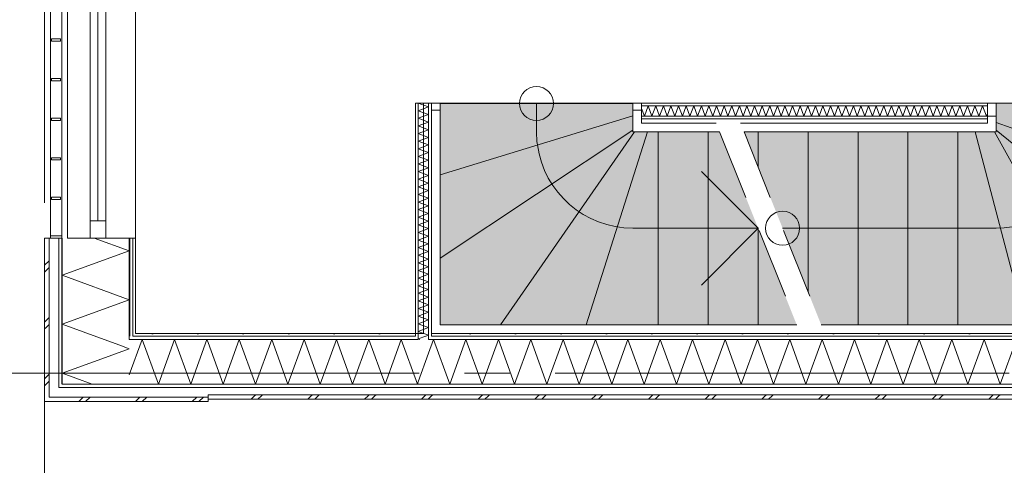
# Model space of a CAD drawing. Header units: millimetres. Extents: x -14925 to 266687, y -3550 to 35834.
# Tile 247 of 256: x 171426 to 175764, y -405 to 1556. Entities that reach past the tile are written whole.
import ezdxf
from ezdxf.enums import TextEntityAlignment as Align

# ---------------------------------------------------------------- set-up
doc = ezdxf.new("R2010")
doc.units = ezdxf.units.MM
doc.header["$MEASUREMENT"] = 0
doc.linetypes.add('B0204', pattern=[2600, 2000, -200, 200, -200])
doc.linetypes.add('B0701', pattern=[468.239987, 311.999989, -156.239998])
for name, color, linetype in [('24 Trappen', 7, 'Continuous'), ('24 Trappen Afdek-arcering', 7, 'Continuous'), ('34 Balustrades', 7, 'Continuous'), ('A Stramien', 7, 'Continuous'), ('New_21 Buitenwanden', 7, 'Continuous'), ('New_21 Buitenwanden Doorsnede-arcering', 7, 'Continuous'), ('New_21 Buitenwanden Laagscheidingslijnen', 7, 'Continuous'), ('New_21 Buitenwanden Ramen', 7, 'Continuous'), ('New_22 C Binnenwanden', 7, 'Continuous'), ('New_22 C Binnenwanden Doorsnede-arcering', 7, 'Continuous'), ('New_22 C Binnenwanden Laagscheidingslijnen', 7, 'Continuous'), ('New_Z Gebruiksopp Zone omranding', 7, 'Continuous'), ('Tekst_dim 1_ 100 .DO', 7, 'Continuous')]:
    doc.layers.add(name, color=color, linetype=linetype)
doc.styles.add('GENERATED_STYLE_2', font='verdana.ttf')
doc.dimstyles.new('GENERATED_STYLE__1', dxfattribs={"dimtxt": 400, "dimasz": 380, "dimexe": 0.18, "dimexo": 0.0625, "dimgap": 0, "dimtad": 1, "dimdec": 0, "dimzin": 0, "dimdsep": 46, "dimtxsty": 'GENERATED_STYLE_2', "dimblk": 'ARROWHEAD_7', "dimblk1": 'ARROWHEAD_7', "dimblk2": 'ARROWHEAD_7', "dimcen": 0.09, "dimse1": 1, "dimse2": 1, "dimclrd": 9, "dimclre": 9, "dimclrt": 9, "dimadec": 1, "dimazin": 0, "dimtfac": 1, "dimtdec": 4, "dimtmove": 0, "dimatfit": 3, "dimfxl": 1, "dimtolj": 1, "dimtzin": 0, "dimarcsym": 0})
pattern_1 = [(90, (181310.86, 0), (-100, 0), [])]
pattern_2 = [(0, (181310.86, 0), (0, 100), [])]
pattern_3 = [(0, (181310.86, 0), (0, 346.41), [0, -200]), (0, (181410.86, 173.2), (0, 346.41), [0, -200])]
pattern_4 = [(270, (181310.86, 0), (100, 0), [])]

# ---------------------------------------------------------------- blocks, each defined once
blk = doc.blocks.new('Stair_55_2', base_point=(181310.9, 0))
at = {"layer": '24 Trappen Afdek-arcering', "linetype": 'Continuous', "lineweight": 0, "true_color": 0xffffff}
for points in [[(174127.9, 1133.1), (174127.9, 1187.1), (173277.9, 1187.1), (173277.9, 873.4)], [(174127.9, 1070.1), (174127.9, 1133.1), (173277.9, 873.4), (173277.9, 507)], [(174127.9, 1070.1), (173277.9, 507), (173277.9, 213), (173544.6, 213), (174134.9, 1063), (174127.9, 1063)], [(174134.9, 1063), (173544.6, 213), (173921.8, 213), (174191.8, 1063)], [(174191.8, 1063), (173921.8, 213), (174239.8, 213), (174239.8, 1063)], [(174239.8, 1063), (174239.8, 213), (174459.8, 213), (174459.8, 1063)], [(174459.8, 1063), (174459.8, 213), (174679.8, 213), (174679.8, 638), (174509.8, 1063)], [(174679.8, 638), (174679.8, 213), (174849.8, 213)]]:
    blk.add_hatch(color=7, dxfattribs=at).paths.add_polyline_path(points)
at = {"layer": '24 Trappen', "color": 9, "linetype": 'Continuous', "lineweight": 0}
for p, q in [((173277.9, 1187.1), (173277.9, 873.4)), ((174127.9, 1187.1), (173277.9, 1187.1)), ((173702.9, 1187.1), (173702.9, 1063)), ((174127.9, 1133.1), (174127.9, 1187.1)), ((173239.9, 1157.1), (173239.9, 175)), ((173277.9, 1157.1), (173239.9, 1157.1)), ((173277.9, 213), (173277.9, 1157.1)), ((173277.9, 873.4), (174127.9, 1133.1)), ((174127.9, 1133.1), (173277.9, 873.4)), ((174127.9, 1157.1), (174127.9, 1063)), ((174165.9, 1157.1), (174127.9, 1157.1)), ((174127.9, 1070.1), (174127.9, 1133.1)), ((174165.9, 1101), (174165.9, 1157.1)), ((174494.6, 1101), (174165.9, 1101)), ((173277.9, 507), (174127.9, 1070.1)), ((174127.9, 1070.1), (173277.9, 507)), ((173544.6, 213), (174134.9, 1063)), ((174134.9, 1063), (173544.6, 213)), ((173921.8, 213), (174191.8, 1063)), ((174191.8, 1063), (173921.8, 213)), ((174127.9, 1063), (174127.9, 1070.1)), ((174127.9, 1063), (174509.8, 1063)), ((174134.9, 1063), (174127.9, 1063)), ((174191.8, 1063), (174134.9, 1063)), ((174239.8, 1063), (174191.8, 1063)), ((174239.8, 213), (174239.8, 1063)), ((174239.8, 1063), (174239.8, 213)), ((174459.8, 1063), (174239.8, 1063)), ((174459.8, 213), (174459.8, 1063)), ((174459.8, 1063), (174459.8, 213)), ((174509.8, 1063), (174459.8, 1063)), ((173277.9, 873.4), (173277.9, 507)), ((174429.8, 888), (174679.8, 638)), ((174127.9, 638), (174679.8, 638)), ((174679.8, 638), (174429.8, 388)), ((174679.8, 213), (174679.8, 638)), ((174679.8, 638), (174679.8, 213)), ((173277.9, 507), (173277.9, 213)), ((173239.9, 175), (174865, 175)), ((174849.8, 213), (173277.9, 213)), ((173277.9, 213), (173544.6, 213)), ((173544.6, 213), (173921.8, 213)), ((173921.8, 213), (174239.8, 213)), ((174239.8, 213), (174459.8, 213)), ((174459.8, 213), (174679.8, 213)), ((174679.8, 213), (174849.8, 213))]:
    blk.add_line(p, q, dxfattribs=at)
at = {"layer": '24 Trappen', "color": 9, "linetype": 'B0701', "lineweight": 0}
blk.add_line((174509.8, 1063), (174849.8, 213), dxfattribs=at)
at = {"layer": '24 Trappen', "color": 9, "linetype": 'Continuous', "lineweight": 0}
for centre, radius, start, end in [((173702.9, 1187.1), 75, 90, 270), ((173702.9, 1187.1), 75, 270, 90), ((174127.9, 1063), 425, 180, 187.9125), ((174127.9, 1063), 425, 187.9125, 270)]:
    blk.add_arc(centre, radius, start, end, dxfattribs=at)
blk = doc.blocks.new('Stair_56_2', base_point=(181310.9, 0))
at = {"layer": '24 Trappen Afdek-arcering', "linetype": 'Continuous', "lineweight": 0, "true_color": 0xffffff}
for points in [[(175727.9, 1189), (175727.9, 1131), (175727.9, 1104.1), (176577.9, 797), (176577.9, 1131), (176577.9, 1189)], [(176577.9, 797), (175727.9, 1104.1), (175727.9, 1070.1), (176577.9, 373.8)], [(174617.5, 1063), (174679.8, 907.3), (174679.8, 1063)], [(174899.8, 1063), (174679.8, 1063), (174679.8, 907.3), (174899.8, 357.3)], [(175119.8, 1063), (174899.8, 1063), (174899.8, 357.3), (174957.5, 213), (175119.8, 213)], [(175339.8, 1063), (175119.8, 1063), (175119.8, 213), (175339.8, 213)], [(175559.8, 1063), (175339.8, 1063), (175339.8, 213), (175559.8, 213)], [(175559.8, 1063), (175559.8, 213), (175859.1, 213), (175636.1, 1063)], [(175720.8, 1063), (175636.1, 1063), (175859.1, 213), (176191.4, 213)], [(176577.9, 373.8), (175727.9, 1070.1), (175727.9, 1063), (175720.8, 1063), (176191.4, 213), (176577.9, 213)]]:
    blk.add_hatch(color=7, dxfattribs=at).paths.add_polyline_path(points)
at = {"layer": '24 Trappen', "color": 9, "linetype": 'Continuous', "lineweight": 0}
for p, q in [((176577.9, 1189), (175727.9, 1189)), ((175727.9, 1189), (175727.9, 1131)), ((176577.9, 1131), (176577.9, 1189)), ((175727.9, 1131), (175689.9, 1131)), ((175689.9, 1131), (175689.9, 1101)), ((175727.9, 1063), (175727.9, 1131)), ((175727.9, 1131), (175727.9, 1104.1)), ((175902.9, 881), (176152.9, 1131)), ((176152.9, 1063), (176152.9, 1131)), ((176152.9, 1131), (176402.9, 881)), ((176615.9, 1131), (176577.9, 1131)), ((176577.9, 1131), (176577.9, 213)), ((176577.9, 797), (176577.9, 1131)), ((176615.9, 175), (176615.9, 1131)), ((175689.9, 1101), (174602.3, 1101)), ((175727.9, 1104.1), (175727.9, 1070.1)), ((176577.9, 797), (175727.9, 1104.1)), ((175727.9, 1104.1), (176577.9, 797)), ((174617.5, 1063), (175727.9, 1063)), ((174679.8, 1063), (174617.5, 1063)), ((174679.8, 907.3), (174679.8, 1063)), ((174679.8, 1063), (174679.8, 907.3)), ((174899.8, 1063), (174679.8, 1063)), ((174899.8, 357.3), (174899.8, 1063)), ((174899.8, 1063), (174899.8, 357.3)), ((175119.8, 1063), (174899.8, 1063)), ((175119.8, 213), (175119.8, 1063)), ((175119.8, 1063), (175119.8, 213)), ((175339.8, 1063), (175119.8, 1063)), ((175339.8, 213), (175339.8, 1063)), ((175339.8, 1063), (175339.8, 213)), ((175559.8, 1063), (175339.8, 1063)), ((175559.8, 213), (175559.8, 1063)), ((175636.1, 1063), (175559.8, 1063)), ((175559.8, 1063), (175559.8, 213)), ((175859.1, 213), (175636.1, 1063)), ((175636.1, 1063), (175859.1, 213)), ((175720.8, 1063), (175636.1, 1063)), ((176191.4, 213), (175720.8, 1063)), ((175727.9, 1063), (175720.8, 1063)), ((175720.8, 1063), (176191.4, 213)), ((175727.9, 1070.1), (175727.9, 1063)), ((176577.9, 373.8), (175727.9, 1070.1)), ((175727.9, 1070.1), (176577.9, 373.8)), ((176577.9, 373.8), (176577.9, 797)), ((174787.5, 638), (175727.9, 638)), ((176577.9, 213), (176577.9, 373.8)), ((176577.9, 213), (174957.5, 213)), ((174957.5, 213), (175119.8, 213)), ((174972.7, 175), (176615.9, 175)), ((175119.8, 213), (175339.8, 213)), ((175339.8, 213), (175559.8, 213)), ((175559.8, 213), (175859.1, 213)), ((175859.1, 213), (176191.4, 213)), ((176191.4, 213), (176577.9, 213))]:
    blk.add_line(p, q, dxfattribs=at)
at = {"layer": '24 Trappen', "color": 9, "linetype": 'B0701', "lineweight": 0}
blk.add_line((174617.5, 1063), (174957.5, 213), dxfattribs=at)
at = {"layer": '24 Trappen', "color": 9, "linetype": 'Continuous', "lineweight": 0}
for centre, radius, start, end in [((175727.9, 1063), 425, 345.3544, 0), ((175727.9, 1063), 425, 270, 345.3544), ((174787.5, 638), 75, 90, 270), ((174787.5, 638), 75, 270, 90)]:
    blk.add_arc(centre, radius, start, end, dxfattribs=at)
blk = doc.blocks.new('Rnx horizontaal 26[100]_2', base_point=(181310.9, 0))
at = {"layer": 'New_21 Buitenwanden Ramen', "color": 7, "linetype": 'Continuous', "lineweight": 0}
for p, q in [((171635.9, 595), (171635.9, 1749)), ((171635.9, 1749), (171655.9, 1749)), ((171655.9, 1749), (171697.9, 1749)), ((171697.9, 1749), (171712.9, 1749)), ((171712.9, 1749), (171735.9, 1749)), ((171735.9, 1673), (171735.9, 1749)), ((171735.9, 1749), (171805.9, 1749)), ((171735.9, 1749), (171805.9, 1749)), ((171805.9, 1749), (171805.9, 1673)), ((171805.9, 1749), (171908.9, 1749)), ((171805.9, 1749), (171908.9, 1749)), ((171908.9, 1749), (171923.9, 1749)), ((171908.9, 1749), (171923.9, 1749)), ((171923.9, 1749), (171935.9, 1749)), ((171923.9, 1749), (171935.9, 1749)), ((171935.9, 1749), (171935.9, 1761)), ((171935.9, 1749), (171935.9, 1761)), ((171935.9, 595), (171935.9, 1749)), ((171805.9, 1673), (171735.9, 1673)), ((171735.9, 671), (171735.9, 1673)), ((171770.9, 671), (171770.9, 1673)), ((171805.9, 1673), (171805.9, 671)), ((171735.9, 595), (171735.9, 671)), ((171735.9, 671), (171805.9, 671)), ((171805.9, 671), (171805.9, 595)), ((171635.9, 595), (171655.9, 595)), ((171655.9, 595), (171697.9, 595)), ((171697.9, 595), (171712.9, 595)), ((171712.9, 595), (171735.9, 595)), ((171735.9, 595), (171805.9, 595)), ((171735.9, 595), (171805.9, 595)), ((171805.9, 595), (171908.9, 595)), ((171805.9, 595), (171908.9, 595)), ((171908.9, 595), (171923.9, 595)), ((171908.9, 595), (171923.9, 595)), ((171923.9, 595), (171935.9, 595)), ((171923.9, 595), (171935.9, 595)), ((171935.9, 595), (171935.9, 583)), ((171935.9, 595), (171935.9, 583))]:
    blk.add_line(p, q, dxfattribs=at)
blk = doc.blocks.new('Wall_709_2', base_point=(171935.9, 3905))
at = {"layer": 'New_21 Buitenwanden', "color": 9, "linetype": 'Continuous', "lineweight": 0}
for p, q in [((171635.9, 595), (171655.9, 595)), ((171655.9, 595), (171697.9, 595)), ((171697.9, 595), (171712.9, 595)), ((171712.9, 595), (171735.9, 595)), ((171735.9, 595), (171805.9, 595)), ((171805.9, 595), (171908.9, 595)), ((171908.9, 595), (171923.9, 595)), ((171923.9, 595), (171935.9, 595)), ((171935.9, 595), (171935.9, 583))]:
    blk.add_line(p, q, dxfattribs=at)
at = {"layer": 'New_21 Buitenwanden Ramen', "color": 7, "linetype": 'Continuous', "lineweight": 0}
blk.add_blockref('Rnx horizontaal 26[100]_2', (181310.9, 0), dxfattribs=at)
blk = doc.blocks.new('*X4548', base_point=(181310.9, 0))
at = {"layer": 'New_22 C Binnenwanden Doorsnede-arcering', "color": 7, "linetype": 'Continuous', "lineweight": 0}
for p in [(173215.7, 163), (173189.2, 148)]:
    blk.add_line(p, (173181.9, 150.7), dxfattribs=at)
blk = doc.blocks.new('*X4549', base_point=(181310.9, 0))
at = {"layer": 'New_22 C Binnenwanden Doorsnede-arcering', "color": 7, "linetype": 'Continuous', "lineweight": 0}
for q in [(173207.1, 175), (173215.7, 163)]:
    blk.add_line((173227.9, 167.4), q, dxfattribs=at)
blk = doc.blocks.new('*X4550', base_point=(181310.9, 0))
at = {"layer": 'New_22 C Binnenwanden Doorsnede-arcering', "color": 7, "linetype": 'Continuous', "lineweight": 0}
for p, q in [((173182.6, 1189), (173181.9, 1188.7)), ((173227.9, 1172), (173181.9, 1188.7)), ((173227.9, 1172), (173181.9, 1155.2)), ((173227.9, 1138.5), (173181.9, 1155.2)), ((173227.9, 1138.5), (173181.9, 1121.8)), ((173227.9, 1105), (173181.9, 1121.8)), ((173227.9, 1105), (173181.9, 1088.3)), ((173227.9, 1071.5), (173181.9, 1088.3)), ((173227.9, 1071.5), (173181.9, 1054.8)), ((173227.9, 1038), (173181.9, 1054.8)), ((173227.9, 1038), (173181.9, 1021.3)), ((173227.9, 1004.6), (173181.9, 1021.3)), ((173227.9, 1004.6), (173181.9, 987.8)), ((173227.9, 971.1), (173181.9, 987.8)), ((173227.9, 971.1), (173181.9, 954.3)), ((173227.9, 937.6), (173181.9, 954.3)), ((173227.9, 937.6), (173181.9, 920.8)), ((173227.9, 904.1), (173181.9, 920.8)), ((173227.9, 904.1), (173181.9, 887.4)), ((173227.9, 870.6), (173181.9, 887.4)), ((173227.9, 870.6), (173181.9, 853.9)), ((173227.9, 837.1), (173181.9, 853.9)), ((173227.9, 837.1), (173181.9, 820.4)), ((173227.9, 803.6), (173181.9, 820.4)), ((173227.9, 803.6), (173181.9, 786.9)), ((173227.9, 770.2), (173181.9, 786.9)), ((173227.9, 770.2), (173181.9, 753.4)), ((173227.9, 736.7), (173181.9, 753.4)), ((173227.9, 736.7), (173181.9, 719.9)), ((173227.9, 703.2), (173181.9, 719.9)), ((173227.9, 703.2), (173181.9, 686.4)), ((173227.9, 669.7), (173181.9, 686.4)), ((173227.9, 669.7), (173181.9, 653)), ((173227.9, 636.2), (173181.9, 653)), ((173227.9, 636.2), (173181.9, 619.5)), ((173227.9, 602.7), (173181.9, 619.5)), ((173227.9, 602.7), (173181.9, 586)), ((173227.9, 569.2), (173181.9, 586)), ((173227.9, 569.2), (173181.9, 552.5)), ((173227.9, 535.8), (173181.9, 552.5)), ((173227.9, 535.8), (173181.9, 519)), ((173227.9, 502.3), (173181.9, 519)), ((173227.9, 502.3), (173181.9, 485.5)), ((173227.9, 468.8), (173181.9, 485.5)), ((173227.9, 468.8), (173181.9, 452.1)), ((173227.9, 435.3), (173181.9, 452.1)), ((173227.9, 435.3), (173181.9, 418.6)), ((173227.9, 401.8), (173181.9, 418.6)), ((173227.9, 401.8), (173181.9, 385.1)), ((173227.9, 368.3), (173181.9, 385.1)), ((173227.9, 368.3), (173181.9, 351.6)), ((173227.9, 334.9), (173181.9, 351.6)), ((173227.9, 334.9), (173181.9, 318.1)), ((173227.9, 301.4), (173181.9, 318.1)), ((173227.9, 301.4), (173181.9, 284.6)), ((173227.9, 267.9), (173181.9, 284.6)), ((173227.9, 267.9), (173181.9, 251.1)), ((173227.9, 234.4), (173181.9, 251.1)), ((173227.9, 234.4), (173181.9, 217.7)), ((173227.9, 200.9), (173181.9, 217.7)), ((173227.9, 200.9), (173181.9, 184.2)), ((173207.1, 175), (173181.9, 184.2))]:
    blk.add_line(p, q, dxfattribs=at)
blk = doc.blocks.new('Wall_730_2', base_point=(173204.9, 1189))
at = {"layer": 'New_22 C Binnenwanden Doorsnede-arcering', "linetype": 'Continuous', "lineweight": 0, "true_color": 0x000000}
h = blk.add_hatch(dxfattribs=at)
h.set_pattern_fill('325_Houtachtig_plaatmate_E3', color=18, style=0, pattern_type=2)
h.set_pattern_definition(pattern_1)
h.paths.add_polyline_path([(173181.9, 175), (173181.9, 1189), (173169.9, 1189), (173169.9, 175)])
h = blk.add_hatch(dxfattribs=at)
h.set_pattern_fill('325_Houtachtig_plaatmate_E3', color=18, style=0, pattern_type=2)
h.set_pattern_definition(pattern_1)
h.paths.add_polyline_path([(173239.9, 175), (173239.9, 1189), (173227.9, 1189), (173227.9, 175)])
h = blk.add_hatch(dxfattribs=at)
h.set_pattern_fill('325_Houtachtig_plaatmate_E3', color=18, style=0, pattern_type=2)
h.set_pattern_definition(pattern_1)
h.paths.add_polyline_path([(173181.9, 175), (173169.9, 175), (173169.9, 163), (173181.9, 163)])
h = blk.add_hatch(dxfattribs=at)
h.set_pattern_fill('325_Houtachtig_plaatmate_E3', color=18, style=0, pattern_type=2)
h.set_pattern_definition(pattern_1)
h.paths.add_polyline_path([(173239.9, 175), (173227.9, 175), (173227.9, 163), (173239.9, 163)])
at = {"layer": 'New_21 Buitenwanden Laagscheidingslijnen', "color": 1, "linetype": 'Continuous', "lineweight": 0}
for p, q in [((173169.9, 175), (173169.9, 163)), ((173181.9, 175), (173181.9, 163)), ((173227.9, 163), (173227.9, 175)), ((173239.9, 163), (173239.9, 175)), ((173181.9, 163), (173181.9, 148)), ((173227.9, 148), (173227.9, 163))]:
    blk.add_line(p, q, dxfattribs=at)
at = {"layer": 'New_22 C Binnenwanden', "color": 1, "linetype": 'Continuous', "lineweight": 0, "flags": 128}
for points in [[(173169.9, 1189), (173169.9, 175)], [(173239.9, 1189), (173169.9, 1189)], [(173239.9, 175), (173239.9, 1189)]]:
    blk.add_lwpolyline(points, dxfattribs=at)
at = {"layer": 'New_22 C Binnenwanden Laagscheidingslijnen', "color": 1, "linetype": 'Continuous', "lineweight": 0}
for p, q in [((173181.9, 175), (173181.9, 1189)), ((173227.9, 175), (173227.9, 1189))]:
    blk.add_line(p, q, dxfattribs=at)
at = {"layer": 'New_22 C Binnenwanden', "color": 1, "lineweight": 0}
for name in ['*X4550', '*X4549', '*X4548']:
    blk.add_blockref(name, (181310.9, 0), dxfattribs=at)
blk = doc.blocks.new('*X4552', base_point=(181310.9, 0))
at = {"layer": 'New_22 C Binnenwanden Doorsnede-arcering', "color": 7, "linetype": 'Continuous', "lineweight": 0}
for p, q in [((174178.5, 1131), (174195.2, 1177)), ((174212, 1131), (174195.2, 1177)), ((174212, 1131), (174228.7, 1177)), ((174245.5, 1131), (174228.7, 1177)), ((174245.5, 1131), (174262.2, 1177)), ((174279, 1131), (174262.2, 1177)), ((174279, 1131), (174295.7, 1177)), ((174312.4, 1131), (174295.7, 1177)), ((174312.4, 1131), (174329.2, 1177)), ((174345.9, 1131), (174329.2, 1177)), ((174345.9, 1131), (174362.7, 1177)), ((174379.4, 1131), (174362.7, 1177)), ((174379.4, 1131), (174396.2, 1177)), ((174412.9, 1131), (174396.2, 1177)), ((174412.9, 1131), (174429.6, 1177)), ((174446.4, 1131), (174429.6, 1177)), ((174446.4, 1131), (174463.1, 1177)), ((174479.9, 1131), (174463.1, 1177)), ((174479.9, 1131), (174496.6, 1177)), ((174513.4, 1131), (174496.6, 1177)), ((174513.4, 1131), (174530.1, 1177)), ((174546.8, 1131), (174530.1, 1177)), ((174546.8, 1131), (174563.6, 1177)), ((174580.3, 1131), (174563.6, 1177)), ((174580.3, 1131), (174597.1, 1177)), ((174613.8, 1131), (174597.1, 1177)), ((174613.8, 1131), (174630.6, 1177)), ((174647.3, 1131), (174630.6, 1177)), ((174647.3, 1131), (174664, 1177)), ((174680.8, 1131), (174664, 1177)), ((174680.8, 1131), (174697.5, 1177)), ((174714.3, 1131), (174697.5, 1177)), ((174714.3, 1131), (174731, 1177)), ((174747.8, 1131), (174731, 1177)), ((174747.8, 1131), (174764.5, 1177)), ((174781.2, 1131), (174764.5, 1177)), ((174781.2, 1131), (174798, 1177)), ((174814.7, 1131), (174798, 1177)), ((174814.7, 1131), (174831.5, 1177)), ((174848.2, 1131), (174831.5, 1177)), ((174848.2, 1131), (174865, 1177)), ((174881.7, 1131), (174865, 1177)), ((174881.7, 1131), (174898.4, 1177)), ((174915.2, 1131), (174898.4, 1177)), ((174915.2, 1131), (174931.9, 1177)), ((174948.7, 1131), (174931.9, 1177)), ((174948.7, 1131), (174965.4, 1177)), ((174982.1, 1131), (174965.4, 1177)), ((174982.1, 1131), (174998.9, 1177)), ((175015.6, 1131), (174998.9, 1177)), ((175015.6, 1131), (175032.4, 1177)), ((175049.1, 1131), (175032.4, 1177)), ((175049.1, 1131), (175065.9, 1177)), ((175082.6, 1131), (175065.9, 1177)), ((175082.6, 1131), (175099.3, 1177)), ((175116.1, 1131), (175099.3, 1177)), ((175116.1, 1131), (175132.8, 1177)), ((175149.6, 1131), (175132.8, 1177)), ((175149.6, 1131), (175166.3, 1177)), ((175183.1, 1131), (175166.3, 1177)), ((175183.1, 1131), (175199.8, 1177)), ((175216.5, 1131), (175199.8, 1177)), ((175216.5, 1131), (175233.3, 1177)), ((175250, 1131), (175233.3, 1177)), ((175250, 1131), (175266.8, 1177)), ((175283.5, 1131), (175266.8, 1177)), ((175283.5, 1131), (175300.3, 1177)), ((175317, 1131), (175300.3, 1177)), ((175317, 1131), (175333.7, 1177)), ((175350.5, 1131), (175333.7, 1177)), ((175350.5, 1131), (175367.2, 1177)), ((175384, 1131), (175367.2, 1177)), ((175384, 1131), (175400.7, 1177)), ((175417.5, 1131), (175400.7, 1177)), ((175417.5, 1131), (175434.2, 1177)), ((175450.9, 1131), (175434.2, 1177)), ((175450.9, 1131), (175467.7, 1177)), ((175484.4, 1131), (175467.7, 1177)), ((175484.4, 1131), (175501.2, 1177)), ((175517.9, 1131), (175501.2, 1177)), ((175517.9, 1131), (175534.7, 1177)), ((175551.4, 1131), (175534.7, 1177)), ((175551.4, 1131), (175568.1, 1177)), ((175584.9, 1131), (175568.1, 1177)), ((175584.9, 1131), (175601.6, 1177)), ((175618.4, 1131), (175601.6, 1177)), ((175618.4, 1131), (175635.1, 1177)), ((175651.9, 1131), (175635.1, 1177)), ((175651.9, 1131), (175668.6, 1177)), ((175685.3, 1131), (175668.6, 1177)), ((174178.5, 1131), (174165.9, 1165.7)), ((175685.3, 1131), (175689.9, 1143.4))]:
    blk.add_line(p, q, dxfattribs=at)
blk = doc.blocks.new('Wall_731_2', base_point=(175689.9, 1154))
at = {"layer": 'New_22 C Binnenwanden Doorsnede-arcering', "linetype": 'Continuous', "lineweight": 0, "true_color": 0x000000}
h = blk.add_hatch(dxfattribs=at)
h.set_pattern_fill('325_Houtachtig_plaatmate_E3', color=18, style=0, pattern_type=2)
h.set_pattern_definition(pattern_2)
h.paths.add_polyline_path([(174165.9, 1177), (175689.9, 1177), (175689.9, 1189), (174165.9, 1189)])
h = blk.add_hatch(dxfattribs=at)
h.set_pattern_fill('325_Houtachtig_plaatmate_E3', color=18, style=0, pattern_type=2)
h.set_pattern_definition(pattern_2)
h.paths.add_polyline_path([(174165.9, 1119), (175689.9, 1119), (175689.9, 1131), (174165.9, 1131)])
at = {"layer": 'New_22 C Binnenwanden', "color": 1, "linetype": 'Continuous', "lineweight": 0, "flags": 128}
for points in [[(175689.9, 1189), (174165.9, 1189)], [(174165.9, 1189), (174165.9, 1119)], [(175689.9, 1119), (175689.9, 1189)], [(174165.9, 1119), (175689.9, 1119)]]:
    blk.add_lwpolyline(points, dxfattribs=at)
at = {"layer": 'New_22 C Binnenwanden Laagscheidingslijnen', "color": 1, "linetype": 'Continuous', "lineweight": 0}
for p, q in [((174165.9, 1177), (175689.9, 1177)), ((174165.9, 1131), (175689.9, 1131))]:
    blk.add_line(p, q, dxfattribs=at)
at = {"layer": 'New_22 C Binnenwanden', "color": 1, "lineweight": 0}
blk.add_blockref('*X4552', (181310.9, 0), dxfattribs=at)
blk = doc.blocks.new('*X4573', base_point=(181310.9, 0))
at = {"layer": 'New_21 Buitenwanden Doorsnede-arcering', "color": 7, "linetype": 'Continuous', "lineweight": 0}
for p, q in [((171685.9, -125), (171705.9, -105)), ((171715.9, -125), (171735.9, -105)), ((171935.9, -125), (171955.9, -105)), ((171965.9, -125), (171985.9, -105)), ((172185.9, -125), (172205.9, -105)), ((172215.9, -125), (172235.9, -105))]:
    blk.add_line(p, q, dxfattribs=at)
blk = doc.blocks.new('*X4574', base_point=(181310.9, 0))
at = {"layer": 'New_21 Buitenwanden Doorsnede-arcering', "color": 7, "linetype": 'Continuous', "lineweight": 0}
for p, q in [((171908.9, -7.8), (171965.6, 148)), ((172036.9, -48), (171965.6, 148)), ((172036.9, -48), (172108.2, 148)), ((172179.6, -48), (172108.2, 148)), ((172179.6, -48), (172250.9, 148)), ((172255.9, 134.4), (172250.9, 148))]:
    blk.add_line(p, q, dxfattribs=at)
blk = doc.blocks.new('Wall_735_2', base_point=(171935.9, 175))
at = {"layer": 'New_21 Buitenwanden Doorsnede-arcering', "linetype": 'Continuous', "lineweight": 0, "true_color": 0x000000}
h = blk.add_hatch(dxfattribs=at)
h.set_pattern_fill('720_Gips_0002', color=18, style=0, pattern_type=2)
h.set_pattern_definition(pattern_3)
h.paths.add_polyline_path([(171923.9, 166), (171935.9, 175), (171923.9, 175)])
h = blk.add_hatch(dxfattribs=at)
h.set_pattern_fill('720_Gips_0002', color=18, style=0, pattern_type=2)
h.set_pattern_definition(pattern_3)
h.paths.add_polyline_path([(171935.9, 175), (171923.9, 166), (171923.9, 163), (171935.9, 163)])
h = blk.add_hatch(dxfattribs=at)
h.set_pattern_fill('720_Gips_0002', color=18, style=0, pattern_type=2)
h.set_pattern_definition(pattern_3)
h.paths.add_polyline_path([(171935.9, 163), (172255.9, 163), (172255.9, 175), (171935.9, 175)])
h = blk.add_hatch(dxfattribs=at)
h.set_pattern_fill('325_Houtachtig_plaatmate_E3', color=18, style=0, pattern_type=2)
h.set_pattern_definition(pattern_2)
h.paths.add_polyline_path([(171908.9, 163), (171908.9, 154.8), (171919.9, 163)])
h = blk.add_hatch(dxfattribs=at)
h.set_pattern_fill('325_Houtachtig_plaatmate_E3', color=18, style=0, pattern_type=2)
h.set_pattern_definition(pattern_2)
h.paths.add_polyline_path([(171923.9, 163), (171919.9, 163), (171908.9, 154.8), (171908.9, 148), (171923.9, 148)])
h = blk.add_hatch(dxfattribs=at)
h.set_pattern_fill('325_Houtachtig_plaatmate_E3', color=18, style=0, pattern_type=2)
h.set_pattern_definition(pattern_2)
h.paths.add_polyline_path([(171923.9, 148), (172255.9, 148), (172255.9, 163), (171923.9, 163)])
h = blk.add_hatch(dxfattribs=at)
h.set_pattern_fill('325_Houtachtig_plaatmate_E3', color=18, style=0, pattern_type=2)
h.set_pattern_definition(pattern_2)
h.paths.add_polyline_path([(171612.9, -63), (171612.9, -48), (171597.9, -48), (171597.9, -63)])
h = blk.add_hatch(dxfattribs=at)
h.set_pattern_fill('325_Houtachtig_plaatmate_E3', color=18, style=0, pattern_type=2)
h.set_pattern_definition(pattern_2)
h.paths.add_polyline_path([(171618.5, -63), (171638.5, -48), (171612.9, -48), (171612.9, -63)])
h = blk.add_hatch(dxfattribs=at)
h.set_pattern_fill('325_Houtachtig_plaatmate_E3', color=18, style=0, pattern_type=2)
h.set_pattern_definition(pattern_2)
h.paths.add_polyline_path([(171618.5, -63), (172255.9, -63), (172255.9, -48), (171638.5, -48)])
at = {"layer": 'New_21 Buitenwanden', "color": 9, "linetype": 'Continuous', "lineweight": 0, "flags": 128}
for points in [[(172255.9, 175), (171935.9, 175)], [(171535.9, -125), (171535.9, -105)], [(171535.9, -125), (172255.9, -125)], [(172255.9, -105), (172255.9, -95)], [(172255.9, -125), (172255.9, -105)]]:
    blk.add_lwpolyline(points, dxfattribs=at)
at = {"layer": 'New_21 Buitenwanden Laagscheidingslijnen', "color": 9, "linetype": 'Continuous', "lineweight": 0}
for p, q in [((171923.9, 175), (171923.9, 166)), ((171908.9, 163), (171908.9, 154.8)), ((171908.9, 154.8), (171908.9, 148)), ((171908.9, 148), (171923.9, 148)), ((171923.9, 166), (171923.9, 163)), ((171923.9, 163), (171935.9, 163)), ((171923.9, 148), (172255.9, 148)), ((171935.9, 163), (172255.9, 163)), ((171555.9, -63), (171555.9, -105)), ((171597.9, -48), (171597.9, -63)), ((171612.9, -63), (171597.9, -63)), ((171638.5, -48), (171612.9, -48)), ((171618.5, -63), (171612.9, -63)), ((171618.5, -63), (172255.9, -63)), ((171638.5, -48), (171908.9, -48)), ((171908.9, -48), (172255.9, -48)), ((171562.5, -105), (171555.9, -105)), ((171562.5, -105), (171597.9, -105)), ((171597.9, -105), (172255.9, -105))]:
    blk.add_line(p, q, dxfattribs=at)
at = {"layer": 'New_21 Buitenwanden', "color": 1, "lineweight": 0}
for name in ['*X4574', '*X4573']:
    blk.add_blockref(name, (181310.9, 0), dxfattribs=at)
blk = doc.blocks.new('*X4911', base_point=(181310.9, 0))
at = {"layer": 'New_21 Buitenwanden Doorsnede-arcering', "color": 7, "linetype": 'Continuous', "lineweight": 0}
for p, q in [((171787.1, 63.4), (171908.9, 107.7)), ((171866.7, 123.1), (171908.9, 107.7)), ((171673.2, -22), (171744.7, -48))]:
    blk.add_line(p, q, dxfattribs=at)
blk = doc.blocks.new('*X4913', base_point=(181310.9, 0))
at = {"layer": 'New_21 Buitenwanden Doorsnede-arcering', "color": 7, "linetype": 'Continuous', "lineweight": 0}
for p, q in [((171535.9, 475), (171555.9, 495)), ((171535.9, 445), (171555.9, 465)), ((171535.9, 225), (171555.9, 245)), ((171535.9, 195), (171540.9, 200)), ((171540.9, 200), (171555.9, 215)), ((171535.9, -25), (171555.9, -5)), ((171535.9, -55), (171555.9, -35))]:
    blk.add_line(p, q, dxfattribs=at)
blk = doc.blocks.new('*X4914', base_point=(181310.9, 0))
at = {"layer": 'New_21 Buitenwanden Doorsnede-arcering', "color": 7, "linetype": 'Continuous', "lineweight": 0}
for p, q in [((171754.1, 595), (171908.9, 538.7)), ((171612.9, 430.9), (171908.9, 538.7)), ((171612.9, 430.9), (171908.9, 323.2)), ((171612.9, 215.5), (171908.9, 323.2)), ((171612.9, 215.5), (171798.2, 148))]:
    blk.add_line(p, q, dxfattribs=at)
blk = doc.blocks.new('*X4915', base_point=(181310.9, 0))
at = {"layer": 'New_21 Buitenwanden Doorsnede-arcering', "color": 7, "linetype": 'Continuous', "lineweight": 0}
for p, q in [((171798.2, 148), (171866.7, 123.1)), ((171612.9, 0), (171787.1, 63.4)), ((171612.9, 0), (171673.2, -22))]:
    blk.add_line(p, q, dxfattribs=at)
blk = doc.blocks.new('Wall_811_2', base_point=(171935.9, 595))
at = {"layer": 'New_21 Buitenwanden Doorsnede-arcering', "linetype": 'Continuous', "lineweight": 0, "true_color": 0x000000}
h = blk.add_hatch(dxfattribs=at)
h.set_pattern_fill('325_Houtachtig_plaatmate_E3', color=18, style=0, pattern_type=2)
h.set_pattern_definition(pattern_4)
h.paths.add_polyline_path([(171612.9, -48), (171612.9, 595), (171597.9, 595), (171597.9, -48)])
h = blk.add_hatch(dxfattribs=at)
h.set_pattern_fill('325_Houtachtig_plaatmate_E3', color=18, style=0, pattern_type=2)
h.set_pattern_definition(pattern_4)
h.paths.add_polyline_path([(171919.9, 163), (171923.9, 166), (171923.9, 595), (171908.9, 595), (171908.9, 163)])
h = blk.add_hatch(dxfattribs=at)
h.set_pattern_fill('720_Gips_0002', color=18, style=0, pattern_type=2)
h.set_pattern_definition([(270, (181310.86, 0), (346.41, 0), [0, -200]), (270, (181484.07, -100), (346.41, 0), [0, -200])])
h.paths.add_polyline_path([(171935.9, 175), (171935.9, 595), (171923.9, 595), (171923.9, 175)])
h = blk.add_hatch(dxfattribs=at)
h.set_pattern_fill('325_Houtachtig_plaatmate_E3', color=18, style=0, pattern_type=2)
h.set_pattern_definition(pattern_4)
h.paths.add_polyline_path([(171923.9, 166), (171919.9, 163), (171923.9, 163)])
at = {"layer": 'New_21 Buitenwanden', "color": 9, "linetype": 'Continuous', "lineweight": 0, "flags": 128}
for points in [[(171535.9, 595), (171535.9, -105)], [(171535.9, 595), (171555.9, 595)], [(171555.9, 595), (171565.9, 595)], [(171935.9, 175), (171935.9, 595)]]:
    blk.add_lwpolyline(points, dxfattribs=at)
at = {"layer": 'New_21 Buitenwanden Laagscheidingslijnen', "color": 9, "linetype": 'Continuous', "lineweight": 0}
for p, q in [((171555.9, 595), (171555.9, -63)), ((171597.9, 595), (171597.9, -48)), ((171612.9, 595), (171612.9, 148)), ((171908.9, 595), (171908.9, 163)), ((171923.9, 595), (171923.9, 175)), ((171923.9, 175), (171923.9, 166)), ((171612.9, 148), (171612.9, -48)), ((171908.9, 163), (171908.9, 154.8)), ((171908.9, 154.8), (171908.9, 148)), ((171923.9, 166), (171923.9, 163)), ((171555.9, -63), (171555.9, -105)), ((171597.9, -48), (171597.9, -63)), ((171638.5, -48), (171612.9, -48)), ((171638.5, -48), (171908.9, -48))]:
    blk.add_line(p, q, dxfattribs=at)
at = {"layer": 'New_21 Buitenwanden', "color": 1, "lineweight": 0}
for name in ['*X4914', '*X4913', '*X4915', '*X4911']:
    blk.add_blockref(name, (181310.9, 0), dxfattribs=at)
blk = doc.blocks.new('*X4917', base_point=(181310.9, 0))
at = {"layer": 'New_21 Buitenwanden Doorsnede-arcering', "color": 7, "linetype": 'Continuous', "lineweight": 0}
for p, q in [((172445.9, -115), (172460.9, -100)), ((172460.9, -100), (172465.9, -95)), ((172475.9, -115), (172490.9, -100)), ((172490.9, -100), (172495.9, -95)), ((172695.9, -115), (172710.9, -100)), ((172710.9, -100), (172715.9, -95)), ((172725.9, -115), (172740.9, -100)), ((172740.9, -100), (172745.9, -95)), ((172945.9, -115), (172960.9, -100)), ((172960.9, -100), (172965.9, -95)), ((172975.9, -115), (172990.9, -100)), ((172990.9, -100), (172995.9, -95)), ((173195.9, -115), (173210.9, -100)), ((173210.9, -100), (173215.9, -95)), ((173225.9, -115), (173240.9, -100)), ((173240.9, -100), (173245.9, -95)), ((173445.9, -115), (173460.9, -100)), ((173460.9, -100), (173465.9, -95)), ((173475.9, -115), (173490.9, -100)), ((173490.9, -100), (173495.9, -95)), ((173695.9, -115), (173710.9, -100)), ((173710.9, -100), (173715.9, -95)), ((173725.9, -115), (173740.9, -100)), ((173740.9, -100), (173745.9, -95)), ((173945.9, -115), (173960.9, -100)), ((173960.9, -100), (173965.9, -95)), ((173975.9, -115), (173990.9, -100)), ((173990.9, -100), (173995.9, -95)), ((174195.9, -115), (174210.9, -100)), ((174210.9, -100), (174215.9, -95)), ((174225.9, -115), (174240.9, -100)), ((174240.9, -100), (174245.9, -95)), ((174445.9, -115), (174460.9, -100)), ((174460.9, -100), (174465.9, -95)), ((174475.9, -115), (174490.9, -100)), ((174490.9, -100), (174495.9, -95)), ((174695.9, -115), (174710.9, -100)), ((174710.9, -100), (174715.9, -95)), ((174725.9, -115), (174740.9, -100)), ((174740.9, -100), (174745.9, -95)), ((174945.9, -115), (174960.9, -100)), ((174960.9, -100), (174965.9, -95)), ((174975.9, -115), (174990.9, -100)), ((174990.9, -100), (174995.9, -95)), ((175195.9, -115), (175210.9, -100)), ((175210.9, -100), (175215.9, -95)), ((175225.9, -115), (175240.9, -100)), ((175240.9, -100), (175245.9, -95)), ((175445.9, -115), (175460.9, -100)), ((175460.9, -100), (175465.9, -95)), ((175475.9, -115), (175490.9, -100)), ((175490.9, -100), (175495.9, -95)), ((175695.9, -115), (175710.9, -100)), ((175710.9, -100), (175715.9, -95)), ((175725.9, -115), (175740.9, -100)), ((175740.9, -100), (175745.9, -95)), ((175945.9, -115), (175960.9, -100)), ((175960.9, -100), (175965.9, -95)), ((175975.9, -115), (175990.9, -100)), ((175990.9, -100), (175995.9, -95))]:
    blk.add_line(p, q, dxfattribs=at)
blk = doc.blocks.new('*X4919', base_point=(181310.9, 0))
at = {"layer": 'New_21 Buitenwanden Doorsnede-arcering', "color": 7, "linetype": 'Continuous', "lineweight": 0}
for p, q in [((172322.3, -48), (172255.9, 134.4)), ((172322.3, -48), (172393.6, 148)), ((172464.9, -48), (172393.6, 148)), ((172464.9, -48), (172536.3, 148)), ((172607.6, -48), (172536.3, 148)), ((172607.6, -48), (172678.9, 148)), ((172750.3, -48), (172678.9, 148)), ((172750.3, -48), (172821.6, 148)), ((172893, -48), (172821.6, 148)), ((172893, -48), (172964.3, 148)), ((173035.6, -48), (172964.3, 148)), ((173035.6, -48), (173107, 148)), ((173178.3, -48), (173107, 148)), ((173178.3, -48), (173181.9, -38.2))]:
    blk.add_line(p, q, dxfattribs=at)
blk = doc.blocks.new('*X4920', base_point=(181310.9, 0))
at = {"layer": 'New_21 Buitenwanden Doorsnede-arcering', "color": 7, "linetype": 'Continuous', "lineweight": 0}
blk.add_line((173181.9, -38.2), (173227.9, 88.1), dxfattribs=at)
blk = doc.blocks.new('*X4921', base_point=(181310.9, 0))
at = {"layer": 'New_21 Buitenwanden Doorsnede-arcering', "color": 7, "linetype": 'Continuous', "lineweight": 0}
for p, q in [((173227.9, 88.1), (173249.7, 148)), ((173321, -48), (173249.7, 148)), ((173321, -48), (173392.3, 148)), ((173463.7, -48), (173392.3, 148)), ((173463.7, -48), (173535, 148)), ((173606.3, -48), (173535, 148)), ((173606.3, -48), (173677.7, 148)), ((173749, -48), (173677.7, 148)), ((173749, -48), (173820.4, 148)), ((173891.7, -48), (173820.4, 148)), ((173891.7, -48), (173963, 148)), ((174034.4, -48), (173963, 148)), ((174034.4, -48), (174105.7, 148)), ((174177, -48), (174105.7, 148)), ((174177, -48), (174248.4, 148)), ((174319.7, -48), (174248.4, 148)), ((174319.7, -48), (174391.1, 148)), ((174462.4, -48), (174391.1, 148)), ((174462.4, -48), (174533.7, 148)), ((174605.1, -48), (174533.7, 148)), ((174605.1, -48), (174676.4, 148)), ((174747.8, -48), (174676.4, 148)), ((174747.8, -48), (174819.1, 148)), ((174890.4, -48), (174819.1, 148)), ((174890.4, -48), (174961.8, 148)), ((175033.1, -48), (174961.8, 148)), ((175033.1, -48), (175104.4, 148)), ((175175.8, -48), (175104.4, 148)), ((175175.8, -48), (175247.1, 148)), ((175318.5, -48), (175247.1, 148)), ((175318.5, -48), (175389.8, 148)), ((175461.1, -48), (175389.8, 148)), ((175461.1, -48), (175532.5, 148)), ((175603.8, -48), (175532.5, 148)), ((175603.8, -48), (175675.1, 148)), ((175746.5, -48), (175675.1, 148)), ((175746.5, -48), (175817.8, 148)), ((175889.2, -48), (175817.8, 148)), ((175889.2, -48), (175960.5, 148)), ((176015.9, -4.1), (175960.5, 148))]:
    blk.add_line(p, q, dxfattribs=at)
blk = doc.blocks.new('Wall_812_2', base_point=(172255.9, 175))
at = {"layer": 'New_21 Buitenwanden Doorsnede-arcering', "linetype": 'Continuous', "lineweight": 0, "true_color": 0x000000}
h = blk.add_hatch(dxfattribs=at)
h.set_pattern_fill('720_Gips_0002', color=18, style=0, pattern_type=2)
h.set_pattern_definition(pattern_3)
h.paths.add_polyline_path([(173169.9, 175), (172255.9, 175), (172255.9, 163), (173169.9, 163)])
h = blk.add_hatch(dxfattribs=at)
h.set_pattern_fill('720_Gips_0002', color=18, style=0, pattern_type=2)
h.set_pattern_definition(pattern_3)
h.paths.add_polyline_path([(173239.9, 175), (173239.9, 163), (176015.9, 163), (176015.9, 175)])
h = blk.add_hatch(dxfattribs=at)
h.set_pattern_fill('325_Houtachtig_plaatmate_E3', color=18, style=0, pattern_type=2)
h.set_pattern_definition(pattern_2)
h.paths.add_polyline_path([(173169.9, 163), (172255.9, 163), (172255.9, 148), (173169.9, 148)])
h = blk.add_hatch(dxfattribs=at)
h.set_pattern_fill('325_Houtachtig_plaatmate_E3', color=18, style=0, pattern_type=2)
h.set_pattern_definition(pattern_2)
h.paths.add_polyline_path([(173181.9, 163), (173169.9, 163), (173169.9, 148), (173181.9, 148)])
h = blk.add_hatch(dxfattribs=at)
h.set_pattern_fill('325_Houtachtig_plaatmate_E3', color=18, style=0, pattern_type=2)
h.set_pattern_definition(pattern_2)
h.paths.add_polyline_path([(173239.9, 163), (173227.9, 163), (173227.9, 148), (173239.9, 148)])
h = blk.add_hatch(dxfattribs=at)
h.set_pattern_fill('325_Houtachtig_plaatmate_E3', color=18, style=0, pattern_type=2)
h.set_pattern_definition(pattern_2)
h.paths.add_polyline_path([(173239.9, 163), (173239.9, 148), (176015.9, 148), (176015.9, 163)])
h = blk.add_hatch(dxfattribs=at)
h.set_pattern_fill('325_Houtachtig_plaatmate_E3', color=18, style=0, pattern_type=2)
h.set_pattern_definition(pattern_2)
h.paths.add_polyline_path([(172255.9, -63), (176015.9, -63), (176015.9, -48), (172255.9, -48)])
at = {"layer": 'New_21 Buitenwanden', "color": 9, "linetype": 'Continuous', "lineweight": 0, "flags": 128}
for points in [[(173169.9, 175), (172255.9, 175)], [(176015.9, 175), (173239.9, 175)], [(172255.9, -95), (172255.9, -105)], [(172255.9, -115), (176015.9, -115)]]:
    blk.add_lwpolyline(points, dxfattribs=at)
at = {"layer": 'New_21 Buitenwanden Laagscheidingslijnen', "color": 1, "linetype": 'Continuous', "lineweight": 0}
for p, q in [((173169.9, 175), (173169.9, 163)), ((173239.9, 163), (173239.9, 175)), ((173181.9, 163), (173181.9, 148)), ((173227.9, 148), (173227.9, 163))]:
    blk.add_line(p, q, dxfattribs=at)
at = {"layer": 'New_21 Buitenwanden Laagscheidingslijnen', "color": 9, "linetype": 'Continuous', "lineweight": 0}
for p, q in [((172255.9, 163), (173169.9, 163)), ((172255.9, 148), (173169.9, 148)), ((173169.9, 148), (173181.9, 148)), ((173227.9, 148), (173239.9, 148)), ((173239.9, 163), (176015.9, 163)), ((173239.9, 148), (176015.9, 148)), ((172255.9, -48), (173181.9, -48)), ((172255.9, -63), (176015.9, -63)), ((173181.9, -48), (173227.9, -48)), ((173227.9, -48), (176015.9, -48)), ((172255.9, -95), (176015.9, -95))]:
    blk.add_line(p, q, dxfattribs=at)
at = {"layer": 'New_21 Buitenwanden', "color": 1, "lineweight": 0}
for name in ['*X4919', '*X4921', '*X4920', '*X4917']:
    blk.add_blockref(name, (181310.9, 0), dxfattribs=at)
blk = doc.blocks.new('Railing_55_2', base_point=(181310.9, 0))
at = {"layer": '34 Balustrades', "color": 9, "linetype": 'Continuous', "lineweight": 0, "flags": 128}
for points in [[(171610.9, 3905), (171560.9, 3905), (171560.9, 595), (171610.9, 595)], [(171610.9, 3905), (171560.9, 3905), (171560.9, 595), (171610.9, 595)], [(171610.9, 605), (171560.9, 605), (171560.9, 595), (171610.9, 595)]]:
    blk.add_lwpolyline(points, close=True, dxfattribs=at)
at = {"layer": '34 Balustrades', "color": 7, "linetype": 'Continuous', "lineweight": 0, "flags": 128}
for points in [[(171605.9, 1471.1), (171565.9, 1471.1), (171565.9, 1461.1), (171605.9, 1461.1)], [(171605.9, 1296.8), (171565.9, 1296.8), (171565.9, 1286.8), (171605.9, 1286.8)], [(171605.9, 1122.6), (171565.9, 1122.6), (171565.9, 1112.6), (171605.9, 1112.6)], [(171605.9, 948.4), (171565.9, 948.4), (171565.9, 938.4), (171605.9, 938.4)], [(171605.9, 774.2), (171565.9, 774.2), (171565.9, 764.2), (171605.9, 764.2)]]:
    blk.add_lwpolyline(points, close=True, dxfattribs=at)
blk = doc.blocks.new('Standard grid marker_3')
at = {"layer": 'A Stramien', "color": 7, "linetype": 'B0204', "lineweight": 0}
blk.add_line((1000, 0), (46550, 0), dxfattribs=at)
at = {"layer": 'A Stramien', "color": 9, "lineweight": 0, "style": 'GENERATED_STYLE_2'}
for tag, p in [('AC_MarkerText_1_0', (-600, 206.1)), ('AC_MarkerText_1_1', (48150, 206.1))]:
    blk.add_attdef(tag, text='', height=400, dxfattribs=at).set_placement(p, align=Align.TOP_CENTER)
blk = doc.blocks.new('Standard grid marker_2')
at = {"layer": 'A Stramien', "color": 7, "linetype": 'B0204', "lineweight": 0}
blk.add_line((1000, 0), (24500, 0), dxfattribs=at)
at = {"layer": 'A Stramien', "color": 9, "lineweight": 0, "style": 'GENERATED_STYLE_2'}
blk.add_attdef('AC_MarkerText_1', text='', height=400, rotation=90, dxfattribs=at).set_placement((-948.6, -142.5), align=Align.TOP_CENTER)
blk = doc.blocks.new('*D5113', base_point=(181310.9, 0))
at = {"layer": 'Tekst_dim 1_ 100 .DO', "color": 9, "linetype": 'Continuous', "lineweight": 0}
for p, q in [((168535.9, 18025), (168535.9, 18325)), ((168910.9, 18125), (168160.9, 18125)), ((168535.9, -25), (168535.9, 18025)), ((168535.9, -325), (168535.9, -25)), ((168910.9, -125), (168160.9, -125))]:
    blk.add_line(p, q, dxfattribs=at)
for centre in [(168535.9, 18125), (168535.9, -125)]:
    blk.add_circle(centre, 100, dxfattribs=at)
at = {"layer": 'Tekst_dim 1_ 100 .DO', "color": 9, "lineweight": 0, "insert": (168455.9, 8028.3), "char_height": 400, "attachment_point": 7, "rotation": 90, "style": 'GENERATED_STYLE_2'}
blk.add_mtext('\\A1;{\\pql;\\fVerdana|b0|i0|c0|p0;\\W1.000000;18.250}', dxfattribs=at)
blk = doc.blocks.new('ARROWHEAD_7')
at = {"color": 0, "linetype": 'Continuous', "lineweight": 0}
for p, q in [((0, -0.25), (0, 0.25)), ((0, 0), (-1, 0)), ((-0.25, 0), (0.25, 0))]:
    blk.add_line(p, q, dxfattribs=at)
blk.add_circle((0, 0), 0.25, dxfattribs=at)
blk = doc.blocks.new('*D5114', base_point=(181310.9, 0))
at = {"layer": 'Tekst_dim 1_ 100 .DO', "color": 9, "linetype": 'Continuous', "lineweight": 0}
for p, q in [((170035.9, -25), (170035.9, 100)), ((170410.9, 0), (169660.9, 0)), ((170035.9, -325), (170035.9, -25)), ((170410.9, -125), (169660.9, -125))]:
    blk.add_line(p, q, dxfattribs=at)
for centre in [(170035.9, 0), (170035.9, -125)]:
    blk.add_circle(centre, 100, dxfattribs=at)
at = {"layer": 'Tekst_dim 1_ 100 .DO', "color": 9, "lineweight": 0, "insert": (169955.9, -1271.3), "char_height": 400, "attachment_point": 7, "rotation": 90, "style": 'GENERATED_STYLE_2'}
blk.add_mtext('\\A1;{\\pql;\\fVerdana|b0|i0|c0|p0;\\W1.000000;125}', dxfattribs=at)

msp = doc.modelspace()

# ---------------------------------------------------------------- linework, layer by layer
at = {"layer": 'New_Z Gebruiksopp Zone omranding', "color": 254, "linetype": 'Continuous', "lineweight": 0, "true_color": 0xe4e3c5, "flags": 128}
msp.add_lwpolyline([(173204.9, 175), (173204.9, 1189), (176685.9, 1189), (176685.9, 4325), (171935.9, 4325), (171935.9, 175)], close=True, dxfattribs=at)

# ---------------------------------------------------------------- block references
at = {"layer": '24 Trappen', "color": 253, "linetype": 'Continuous', "lineweight": 0, "true_color": 0x99a3a6}
for name in ['Stair_55_2', 'Stair_56_2']:
    msp.add_blockref(name, (181310.9, 0), dxfattribs=at)
at = {"layer": '34 Balustrades', "color": 9, "linetype": 'Continuous', "lineweight": 0}
msp.add_blockref('Railing_55_2', (181310.9, 0), dxfattribs=at)
at = {"layer": 'A Stramien', "color": 1, "linetype": 'Continuous', "lineweight": 0, "zscale": 1000, "rotation": 270}
msp.add_blockref('Standard grid marker_2', (171535.9, 21950), dxfattribs=at)
at = {"layer": 'A Stramien', "color": 1, "linetype": 'Continuous', "lineweight": 0, "zscale": 1000}
msp.add_blockref('Standard grid marker_3', (167585.9, 0), dxfattribs=at)
at = {"layer": 'New_21 Buitenwanden', "color": 1, "lineweight": 0}
for name, p in [('Wall_709_2', (171935.9, 3905)), ('Wall_811_2', (171935.9, 595)), ('Wall_735_2', (171935.9, 175)), ('Wall_812_2', (172255.9, 175))]:
    msp.add_blockref(name, p, dxfattribs=at)
at = {"layer": 'New_22 C Binnenwanden', "color": 1, "lineweight": 0}
for name, p in [('Wall_730_2', (173204.9, 1189)), ('Wall_731_2', (175689.9, 1154))]:
    msp.add_blockref(name, p, dxfattribs=at)

# ---------------------------------------------------------------- dimensions: what is measured, and where the dimension line sits
at = {"layer": 'Tekst_dim 1_ 100 .DO', "color": 9, "linetype": 'Continuous', "lineweight": 0}
for base, p2, picture, middle in [((168535.9, 18125), (171535.9, 18125), '*D5113', (168255.9, 8850.6)), ((170035.9, 0), (171252.8, 0), '*D5114', (169755.9, -814.6))]:
    dim = msp.add_linear_dim(base=base, p1=(171535.9, -125), p2=p2, angle=90, dimstyle='GENERATED_STYLE__1', dxfattribs=at)
    dim.commit()
    dim.dimension.update_dxf_attribs({"geometry": picture, "text_midpoint": middle, "dimtype": 160, "text_rotation": 90})

doc.saveas('drawing.dxf')
